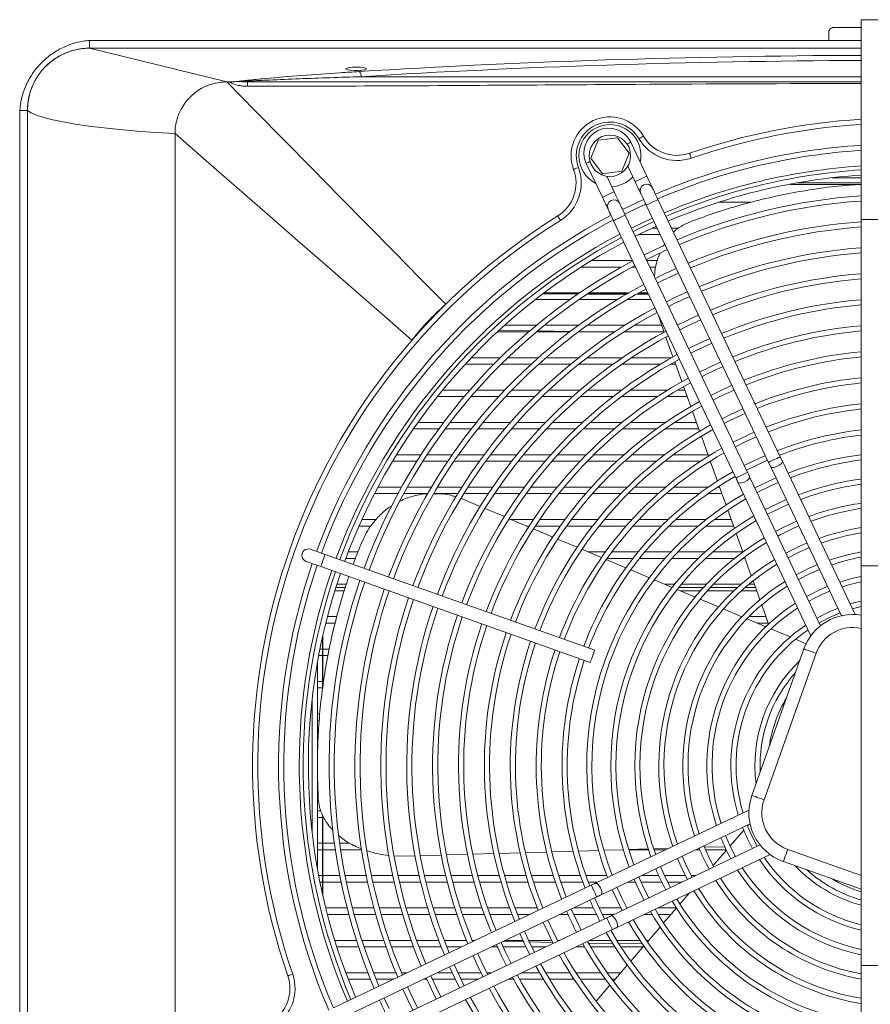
# Model space of a CAD drawing. Header units: millimetres. Extents: x 4946 to 18537, y -10559 to 785.
# Tile 8 of 79: x 7323 to 7351, y -885 to -853. Entities that reach past the tile are written whole.
import ezdxf

# ---------------------------------------------------------------- set-up
doc = ezdxf.new("R2010")
doc.units = ezdxf.units.MM

# ---------------------------------------------------------------- blocks, each defined once
blk = doc.blocks.new('W_Z_TYLU')
at = {"color": 7, "linetype": 'Continuous', "lineweight": 13}
for p, q in [((311.838, 505.351), (312.888, 505.351)), ((315.888, 505.651), (312.888, 505.651)), ((312.888, 505.651), (312.888, 497.935)), ((311.638, 504.851), (311.638, 505.151)), ((283.088, 504.851), (283.088, 504.551)), ((283.088, 504.551), (312.888, 504.551)), ((283.088, 504.551), (288.388, 503.251)), ((312.888, 504.851), (311.638, 504.851)), ((293.466, 503.691), (293.31, 503.691)), ((293.574, 503.451), (312.888, 503.451)), ((288.388, 503.251), (288.494, 503.251)), ((280.388, 502.151), (280.688, 502.151)), ((280.388, 451.551), (280.388, 502.151)), ((280.688, 451.551), (280.688, 502.151)), ((280.688, 502.151), (280.688, 451.551)), ((286.388, 452.451), (286.388, 501.251)), ((302.731, 500.994), (302.444, 500.301)), ((303.475, 501.092), (302.731, 500.994)), ((303.932, 500.496), (303.475, 501.092)), ((304.615, 499.61), (303.992, 500.92)), ((303.644, 499.803), (303.932, 500.496)), ((302.276, 500.103), (302.899, 498.794)), ((302.444, 500.301), (302.9, 499.705)), ((303.878, 499.995), (304.163, 499.395)), ((302.9, 499.705), (303.644, 499.803)), ((303.351, 499.009), (303.066, 499.608)), ((312.888, 499.291), (310.16, 499.291)), ((310.402, 499.351), (312.888, 499.351)), ((311.771, 499.551), (312.888, 499.551)), ((304.487, 498.714), (303.674, 498.328)), ((304.593, 498.492), (309.318, 488.559)), ((309.769, 488.773), (305.044, 498.707)), ((308.649, 498.601), (307.382, 498.601)), ((308.505, 488.172), (303.78, 498.106)), ((303.329, 497.891), (308.053, 487.957)), ((312.888, 497.935), (312.888, 484.568)), ((312.888, 497.935), (315.888, 497.935)), ((305.135, 497.351), (304.294, 497.351)), ((304.818, 497.601), (305.017, 497.601)), ((305.57, 497.601), (305.844, 497.601)), ((305.302, 497.002), (305.239, 496.895)), ((302.476, 496.351), (304.061, 496.351)), ((304.614, 496.351), (305.017, 496.351)), ((303.633, 496.101), (302.076, 496.101)), ((304.18, 496.101), (304.05, 496.101)), ((304.965, 496.101), (304.733, 496.101)), ((301.98, 495.06), (300.622, 495.068)), ((300.637, 495.101), (302.012, 495.101)), ((301.74, 495.101), (302.039, 495.1)), ((302.457, 495.058), (302.323, 495.059)), ((302.372, 495.101), (303.897, 495.101)), ((302.378, 495.098), (302.46, 495.097)), ((302.46, 495.097), (302.423, 495.101)), ((303.837, 495.051), (302.602, 495.057)), ((302.653, 495.101), (302.605, 495.097)), ((302.605, 495.097), (303.902, 495.091)), ((304.681, 495.048), (304.245, 495.05)), ((304.304, 495.101), (304.655, 495.101)), ((304.317, 495.089), (304.662, 495.088)), ((301.651, 494.851), (300.312, 494.851)), ((303.474, 494.851), (302.001, 494.851)), ((304.774, 494.851), (303.865, 494.851)), ((305.066, 494.239), (305.148, 493.959)), ((305.148, 493.959), (305.282, 493.585)), ((300.047, 493.601), (298.845, 493.601)), ((298.926, 493.659), (300.091, 493.638)), ((299.119, 493.851), (300.344, 493.851)), ((301.638, 493.601), (300.357, 493.601)), ((300.421, 493.633), (301.67, 493.611)), ((300.66, 493.851), (301.973, 493.851)), ((303.367, 493.601), (301.971, 493.601)), ((301.994, 493.605), (302.195, 493.601)), ((302.316, 493.851), (303.757, 493.851)), ((305.276, 493.601), (303.735, 493.601)), ((304.139, 493.851), (305.186, 493.851)), ((305.35, 493.394), (305.623, 492.631)), ((297.833, 492.601), (298.955, 492.601)), ((299.243, 492.601), (300.422, 492.601)), ((300.725, 492.601), (301.98, 492.601)), ((302.306, 492.601), (303.671, 492.601)), ((304.03, 492.601), (305.57, 492.601)), ((305.692, 492.44), (305.965, 491.676)), ((298.704, 492.351), (297.598, 492.351)), ((300.145, 492.351), (298.987, 492.351)), ((301.669, 492.351), (300.442, 492.351)), ((303.312, 492.351), (301.987, 492.351)), ((305.138, 492.351), (303.66, 492.351)), ((305.723, 492.351), (305.534, 492.351)), ((296.727, 491.351), (297.775, 491.351)), ((298.042, 491.351), (299.128, 491.351)), ((299.405, 491.351), (300.54, 491.351)), ((300.831, 491.351), (302.032, 491.351)), ((302.343, 491.351), (303.638, 491.351)), ((303.977, 491.351), (305.418, 491.351)), ((305.804, 491.351), (306.081, 491.351)), ((306.034, 491.485), (306.308, 490.72)), ((297.561, 491.101), (296.525, 491.101)), ((298.894, 491.101), (297.823, 491.101)), ((300.283, 491.101), (299.167, 491.101)), ((301.744, 491.101), (300.568, 491.101)), ((303.308, 491.101), (302.048, 491.101)), ((305.025, 491.101), (303.637, 491.101)), ((306.171, 491.101), (305.395, 491.101)), ((306.376, 490.528), (306.651, 489.761)), ((295.771, 490.101), (296.762, 490.101)), ((297.013, 490.101), (298.031, 490.101)), ((298.289, 490.101), (299.339, 490.101)), ((299.607, 490.101), (300.7, 490.101)), ((300.98, 490.101), (302.13, 490.101)), ((302.426, 490.101), (303.657, 490.101)), ((303.978, 490.101), (305.33, 490.101)), ((305.689, 490.101), (306.529, 490.101)), ((296.577, 489.851), (295.596, 489.851)), ((297.831, 489.851), (296.825, 489.851)), ((299.123, 489.851), (298.086, 489.851)), ((300.462, 489.851), (299.387, 489.851)), ((301.865, 489.851), (300.737, 489.851)), ((303.355, 489.851), (302.155, 489.851)), ((304.974, 489.851), (303.667, 489.851)), ((306.619, 489.851), (305.319, 489.851)), ((306.72, 489.569), (306.995, 488.8)), ((295.729, 488.601), (294.79, 488.601)), ((294.942, 488.851), (295.889, 488.851)), ((296.922, 488.601), (295.966, 488.601)), ((296.127, 488.851), (297.093, 488.851)), ((298.141, 488.601), (297.164, 488.601)), ((297.337, 488.851), (298.325, 488.851)), ((299.393, 488.601), (298.389, 488.601)), ((298.575, 488.851), (299.592, 488.851)), ((300.685, 488.601), (299.648, 488.601)), ((299.85, 488.851), (300.904, 488.851)), ((302.033, 488.601), (300.95, 488.601)), ((301.173, 488.851), (302.275, 488.851)), ((303.454, 488.601), (302.31, 488.601)), ((302.558, 488.851), (303.729, 488.851)), ((304.983, 488.601), (303.75, 488.601)), ((304.032, 488.851), (305.304, 488.851)), ((306.684, 488.601), (305.306, 488.601)), ((305.639, 488.851), (306.977, 488.851)), ((307.066, 488.601), (307.055, 488.601)), ((307.064, 488.607), (307.341, 487.836)), ((312.667, 482.68), (309.849, 488.605)), ((309.398, 488.39), (312.135, 482.636)), ((311.322, 482.249), (308.585, 488.004)), ((294.224, 487.601), (295.135, 487.601)), ((295.365, 487.601), (296.289, 487.601)), ((296.522, 487.601), (297.463, 487.601)), ((297.7, 487.601), (298.66, 487.601)), ((298.903, 487.601), (299.888, 487.601)), ((300.137, 487.601), (301.153, 487.601)), ((301.412, 487.601), (302.469, 487.601)), ((302.74, 487.601), (303.854, 487.601)), ((304.142, 487.601), (305.341, 487.601)), ((305.655, 487.601), (306.988, 487.601)), ((307.347, 487.601), (307.424, 487.601)), ((307.41, 487.642), (307.672, 486.91)), ((308.134, 487.789), (310.952, 481.864)), ((294.998, 487.351), (294.093, 487.351)), ((296.143, 487.351), (295.226, 487.351)), ((297.307, 487.351), (296.374, 487.351)), ((297.541, 487.123), (297.436, 487.158)), ((298.176, 486.856), (297.541, 487.123)), ((298.492, 487.351), (297.542, 487.351)), ((299.706, 487.351), (298.733, 487.351)), ((300.954, 487.351), (299.952, 487.351)), ((302.248, 487.351), (301.209, 487.351)), ((303.605, 487.351), (302.514, 487.351)), ((305.052, 487.351), (303.886, 487.351)), ((306.638, 487.351), (305.355, 487.351)), ((307.514, 487.351), (306.98, 487.351)), ((299.109, 486.463), (298.362, 486.777)), ((307.742, 486.715), (307.995, 486.007)), ((293.606, 486.351), (294.16, 486.351)), ((300.044, 486.07), (299.296, 486.384)), ((299.374, 486.351), (300.229, 486.351)), ((300.471, 486.351), (301.451, 486.351)), ((301.7, 486.351), (302.715, 486.351)), ((302.974, 486.351), (304.036, 486.351)), ((304.309, 486.351), (305.44, 486.351)), ((305.734, 486.351), (306.903, 486.351)), ((307.231, 486.351), (307.872, 486.351)), ((293.951, 486.101), (293.493, 486.101)), ((300.065, 486.101), (299.968, 486.101)), ((300.981, 485.675), (300.231, 485.991)), ((301.271, 486.101), (300.303, 486.101)), ((302.516, 486.101), (301.516, 486.101)), ((303.812, 486.101), (302.77, 486.101)), ((305.182, 486.101), (304.079, 486.101)), ((306.596, 486.101), (305.468, 486.101)), ((307.962, 486.101), (306.911, 486.101)), ((301.919, 485.28), (301.168, 485.596)), ((308.065, 485.812), (308.321, 485.099)), ((302.86, 484.884), (302.107, 485.201)), ((302.599, 481.306), (292.187, 485.006)), ((293.36, 484.851), (292.984, 484.851)), ((293.079, 485.101), (293.459, 485.101)), ((302.344, 485.101), (303.015, 485.101)), ((303.804, 484.487), (303.049, 484.805)), ((304.077, 484.851), (303.081, 484.851)), ((303.263, 485.101), (304.276, 485.101)), ((305.318, 484.851), (304.331, 484.851)), ((304.535, 485.101), (305.544, 485.101)), ((306.598, 484.851), (305.586, 484.851)), ((305.82, 485.101), (306.863, 485.101)), ((307.998, 484.851), (306.887, 484.851)), ((307.163, 485.101), (308.32, 485.101)), ((308.409, 484.851), (308.324, 484.851)), ((308.391, 484.902), (308.648, 484.183)), ((292.019, 484.535), (302.431, 480.835)), ((304.711, 484.105), (303.993, 484.407)), ((315.888, 484.568), (312.888, 484.568)), ((312.888, 484.568), (312.888, 469.135)), ((305.594, 483.733), (304.901, 484.025)), ((292.597, 483.73), (292.97, 483.73)), ((292.636, 483.851), (293.007, 483.851)), ((305.314, 483.851), (305.688, 483.851)), ((306.483, 483.359), (305.785, 483.653)), ((305.847, 483.73), (306.804, 483.73)), ((305.946, 483.851), (306.916, 483.851)), ((307.077, 483.73), (308.113, 483.73)), ((307.192, 483.851), (308.248, 483.851)), ((308.414, 483.73), (308.811, 483.73)), ((308.556, 483.851), (308.767, 483.851)), ((308.72, 483.985), (308.98, 483.257)), ((292.931, 483.601), (292.557, 483.601)), ((306.689, 483.601), (305.908, 483.601)), ((307.38, 482.982), (306.676, 483.278)), ((307.974, 483.601), (306.957, 483.601)), ((308.857, 483.601), (308.268, 483.601)), ((308.286, 482.6), (307.574, 482.9)), ((309.052, 483.056), (309.317, 482.317)), ((312.559, 482.909), (312.888, 482.999)), ((292.273, 482.601), (292.64, 482.601)), ((308.284, 482.601), (308.287, 482.601)), ((309.207, 482.213), (308.483, 482.517)), ((308.565, 482.601), (309.215, 482.601)), ((292.577, 482.351), (292.209, 482.351)), ((309.304, 482.351), (308.878, 482.351)), ((310.149, 481.816), (309.408, 482.128)), ((292.088, 479.814), (292.088, 481.836)), ((292.1, 479.895), (292.1, 481.89)), ((310.766, 481.556), (310.357, 481.729)), ((291.985, 481.351), (292.088, 481.351)), ((292.1, 481.351), (292.349, 481.351)), ((308.672, 475.699), (310.681, 481.352)), ((292.088, 481.101), (291.936, 481.101)), ((292.3, 481.101), (292.1, 481.101)), ((311.152, 481.185), (309.143, 475.531)), ((291.888, 480.838), (291.888, 472.865)), ((291.888, 480.101), (292.088, 480.101)), ((292.088, 479.851), (291.888, 479.851)), ((292.1, 480.101), (292.13, 480.101)), ((291.688, 479.469), (291.688, 474.234)), ((291.888, 478.851), (291.982, 478.851)), ((291.957, 478.601), (291.888, 478.601)), ((291.905, 476.101), (291.888, 476.101)), ((291.888, 475.101), (292.026, 475.101)), ((292.088, 471.867), (292.088, 474.927)), ((292.1, 471.813), (292.1, 474.904)), ((308.559, 475.131), (302.634, 472.313)), ((292.088, 474.851), (291.888, 474.851)), ((292.131, 474.851), (292.1, 474.851)), ((302.849, 471.862), (308.603, 474.598)), ((308.674, 474.134), (308.495, 474.547)), ((308.542, 474.569), (308.503, 474.525)), ((307.836, 473.735), (307.655, 474.147)), ((308.356, 474.355), (307.831, 473.746)), ((308.881, 473.734), (308.674, 474.134)), ((291.888, 473.851), (292.088, 473.851)), ((292.1, 473.851), (292.542, 473.851)), ((292.744, 473.851), (293.146, 473.851)), ((308.99, 473.786), (303.236, 471.049)), ((306.998, 473.337), (306.816, 473.748)), ((308.042, 473.335), (307.836, 473.735)), ((292.088, 473.601), (291.888, 473.601)), ((292.578, 473.601), (292.1, 473.601)), ((293.59, 473.601), (292.78, 473.601)), ((294.857, 473.362), (295.262, 473.35)), ((295.262, 473.35), (295.66, 473.362)), ((295.862, 473.368), (296.672, 473.392)), ((296.875, 473.398), (297.686, 473.422)), ((297.889, 473.428), (298.701, 473.452)), ((298.905, 473.458), (299.719, 473.483)), ((299.923, 473.489), (300.74, 473.513)), ((300.944, 473.519), (301.764, 473.543)), ((301.969, 473.55), (302.747, 473.573)), ((302.953, 473.579), (303.705, 473.601)), ((303.45, 470.597), (309.375, 473.415)), ((303.912, 473.607), (304.669, 473.63)), ((304.679, 473.601), (303.914, 473.601)), ((304.878, 473.636), (305.452, 473.653)), ((305.343, 473.601), (304.89, 473.601)), ((306.16, 472.938), (305.977, 473.349)), ((306.66, 473.601), (306.507, 473.601)), ((306.838, 473.694), (307.623, 473.718)), ((307.678, 473.601), (306.878, 473.601)), ((307.688, 473.581), (307.175, 472.987)), ((310.054, 473.616), (312.888, 472.609)), ((307.202, 472.936), (306.998, 473.337)), ((312.888, 472.078), (309.887, 473.145)), ((291.936, 472.601), (292.088, 472.601)), ((292.1, 472.601), (292.751, 472.601)), ((292.955, 472.601), (293.771, 472.601)), ((293.975, 472.601), (294.793, 472.601)), ((294.998, 472.601), (295.818, 472.601)), ((296.023, 472.601), (296.845, 472.601)), ((297.051, 472.601), (297.876, 472.601)), ((298.082, 472.601), (298.91, 472.601)), ((299.118, 472.601), (299.95, 472.601)), ((300.159, 472.601), (300.996, 472.601)), ((301.206, 472.601), (302.049, 472.601)), ((302.261, 472.601), (303.065, 472.601)), ((304.405, 472.601), (305.073, 472.601)), ((305.322, 472.54), (305.138, 472.95)), ((305.293, 472.601), (306.103, 472.601)), ((306.363, 472.536), (306.16, 472.938)), ((306.329, 472.601), (306.5, 472.601)), ((292.088, 472.351), (291.985, 472.351)), ((292.801, 472.351), (292.1, 472.351)), ((302.466, 472.233), (292.532, 467.508)), ((293.824, 472.351), (293.006, 472.351)), ((294.849, 472.351), (294.029, 472.351)), ((295.877, 472.351), (295.054, 472.351)), ((296.907, 472.351), (296.082, 472.351)), ((297.942, 472.351), (297.114, 472.351)), ((298.981, 472.351), (298.149, 472.351)), ((300.026, 472.351), (299.19, 472.351)), ((301.078, 472.351), (300.236, 472.351)), ((302.138, 472.351), (301.289, 472.351)), ((302.715, 472.351), (302.351, 472.351)), ((304.168, 472.351), (303.879, 472.351)), ((304.485, 472.141), (304.3, 472.551)), ((305.191, 472.351), (304.387, 472.351)), ((305.525, 472.138), (305.322, 472.54)), ((305.975, 472.351), (305.414, 472.351)), ((303.647, 471.743), (303.461, 472.153)), ((304.686, 471.739), (304.485, 472.141)), ((306.268, 471.937), (305.893, 471.503)), ((292.747, 467.057), (302.681, 471.781)), ((302.783, 471.332), (302.597, 471.742)), ((303.842, 471.351), (303.647, 471.743)), ((292.209, 471.351), (293.034, 471.351)), ((293.1, 471.101), (292.273, 471.101)), ((293.241, 471.351), (294.069, 471.351)), ((294.138, 471.101), (293.308, 471.101)), ((294.276, 471.351), (295.107, 471.351)), ((295.18, 471.101), (294.346, 471.101)), ((295.315, 471.351), (296.149, 471.351)), ((296.226, 471.101), (295.388, 471.101)), ((296.358, 471.351), (297.196, 471.351)), ((297.278, 471.101), (296.436, 471.101)), ((297.406, 471.351), (298.249, 471.351)), ((298.336, 471.101), (297.489, 471.101)), ((298.46, 471.351), (299.309, 471.351)), ((299.403, 471.101), (298.549, 471.101)), ((299.522, 471.351), (300.378, 471.351)), ((300.087, 471.101), (299.617, 471.101)), ((300.593, 471.351), (300.613, 471.351)), ((301.568, 471.101), (301.251, 471.101)), ((301.88, 470.902), (301.693, 471.312)), ((301.777, 471.351), (302.553, 471.351)), ((302.672, 471.101), (301.787, 471.101)), ((302.774, 471.351), (303.617, 471.351)), ((302.984, 470.929), (302.783, 471.332)), ((303.347, 471.101), (302.896, 471.101)), ((303.842, 471.351), (303.872, 471.351)), ((304.816, 471.101), (304.511, 471.101)), ((305.036, 471.351), (305.752, 471.351)), ((305.546, 471.101), (305.05, 471.101)), ((305.756, 471.345), (305.261, 470.772)), ((303.067, 470.969), (293.134, 466.244)), ((300.977, 470.473), (300.79, 470.882)), ((302.08, 470.499), (301.88, 470.902)), ((293.348, 465.792), (303.282, 470.517)), ((300.074, 470.043), (299.887, 470.452)), ((301.177, 470.069), (300.977, 470.473)), ((305.125, 470.615), (304.633, 470.046)), ((292.557, 470.101), (293.396, 470.101)), ((293.606, 470.101), (294.449, 470.101)), ((294.66, 470.101), (295.508, 470.101)), ((295.72, 470.101), (296.573, 470.101)), ((296.787, 470.101), (297.647, 470.101)), ((296.892, 470.101), (297.655, 470.084)), ((297.863, 470.101), (297.985, 470.101)), ((297.89, 470.079), (297.936, 470.078)), ((299.171, 469.614), (298.983, 470.023)), ((299.054, 470.057), (299.872, 470.042)), ((299.149, 470.101), (299.826, 470.101)), ((300.047, 470.101), (300.936, 470.101)), ((300.054, 470.039), (300.986, 470.023)), ((300.273, 469.64), (300.074, 470.043)), ((301.16, 470.101), (301.244, 470.101)), ((302.367, 469.998), (303.312, 469.982)), ((302.408, 470.101), (303.219, 470.101)), ((303.453, 470.101), (304.353, 470.101)), ((303.532, 469.979), (304.461, 469.968)), ((304.595, 470.101), (304.682, 470.101)), ((293.478, 469.851), (292.636, 469.851)), ((294.535, 469.851), (293.689, 469.851)), ((295.599, 469.851), (294.748, 469.851)), ((296.67, 469.851), (295.813, 469.851)), ((297.459, 469.851), (296.885, 469.851)), ((298.268, 469.184), (298.08, 469.593)), ((298.841, 469.851), (298.623, 469.851)), ((299.944, 469.851), (299.06, 469.851)), ((299.37, 469.21), (299.171, 469.614)), ((300.718, 469.851), (300.167, 469.851)), ((302.205, 469.851), (301.883, 469.851)), ((303.374, 469.851), (302.437, 469.851)), ((304.466, 469.851), (303.611, 469.851)), ((304.498, 469.89), (303.99, 469.301)), ((297.365, 468.755), (297.176, 469.163)), ((298.466, 468.78), (298.268, 469.184)), ((292.984, 468.851), (293.84, 468.851)), ((294.055, 468.851), (294.917, 468.851)), ((295.133, 468.851), (295.357, 468.851)), ((296.521, 468.851), (297.099, 468.851)), ((297.319, 468.851), (298.207, 468.851)), ((298.43, 468.851), (298.616, 468.851)), ((299.78, 468.851), (300.473, 468.851)), ((300.704, 468.851), (301.64, 468.851)), ((301.876, 468.851), (302.837, 468.851)), ((303.081, 468.851), (303.602, 468.851)), ((303.856, 469.145), (303.32, 468.525)), ((312.888, 469.135), (312.888, 455.768)), ((312.888, 469.135), (315.888, 469.135)), ((293.939, 468.601), (293.079, 468.601)), ((294.831, 468.601), (294.155, 468.601)), ((296.113, 468.601), (295.995, 468.601)), ((296.462, 468.325), (296.273, 468.734)), ((297.216, 468.601), (296.333, 468.601)), ((297.563, 468.351), (297.365, 468.755)), ((298.09, 468.601), (297.439, 468.601)), ((299.466, 468.601), (299.255, 468.601)), ((300.62, 468.601), (299.695, 468.601)), ((301.8, 468.601), (300.854, 468.601)), ((303.015, 468.601), (302.04, 468.601)), ((303.386, 468.601), (303.263, 468.601)), ((295.559, 467.896), (295.37, 468.304)), ((296.66, 467.921), (296.462, 468.325)), ((303.186, 468.37), (302.652, 467.752)), ((294.656, 467.466), (294.467, 467.874)), ((295.756, 467.491), (295.559, 467.896))]:
    blk.add_line(p, q, dxfattribs=at)
at = {"color": 7, "linetype": 'Continuous', "lineweight": 13, "flags": 128}
for points in [[(296.846, 494.664), (295.861, 495.664), (294.849, 496.69), (293.814, 497.741), (292.759, 498.813), (291.685, 499.903), (290.597, 501.009), (289.497, 502.126), (288.388, 503.251)], [(286.388, 501.251), (285.639, 501.298), (284.928, 501.351), (284.257, 501.41), (283.632, 501.476), (283.056, 501.546), (282.533, 501.622), (282.068, 501.702), (281.663, 501.786), (281.32, 501.874), (281.042, 501.965), (280.831, 502.057), (280.688, 502.151)], [(286.388, 501.251), (287.587, 500.206), (288.778, 499.169), (289.956, 498.142), (291.117, 497.13), (292.26, 496.134), (293.38, 495.158), (294.475, 494.204), (295.54, 493.276)], [(304.31, 501.055), (304.344, 501.075), (304.376, 501.094), (304.406, 501.111), (304.432, 501.126), (304.453, 501.139), (304.469, 501.148), (304.479, 501.154), (304.482, 501.156)], [(303.848, 500.851), (303.853, 500.853), (303.926, 500.888), (303.975, 500.911), (303.992, 500.92)], [(306.33, 500.306), (306.317, 500.343), (306.305, 500.378), (306.293, 500.411), (306.284, 500.44), (306.275, 500.463), (306.269, 500.481), (306.266, 500.491), (306.265, 500.495)], [(302.421, 500.172), (302.416, 500.17), (302.342, 500.135), (302.293, 500.112), (302.276, 500.103)], [(301.97, 499.942), (301.934, 499.929), (301.899, 499.916), (301.866, 499.903), (301.838, 499.893), (301.815, 499.884), (301.797, 499.878), (301.787, 499.874), (301.783, 499.872)], [(304.163, 499.395), (304.18, 499.404), (304.229, 499.427), (304.303, 499.462), (304.389, 499.503), (304.475, 499.544), (304.549, 499.579), (304.598, 499.602), (304.615, 499.61)], [(304.83, 499.159), (304.825, 499.167), (304.813, 499.193), (304.793, 499.235), (304.767, 499.291), (304.734, 499.359), (304.697, 499.437), (304.657, 499.522), (304.615, 499.61)], [(304.163, 499.395), (304.205, 499.307), (304.245, 499.223), (304.283, 499.144), (304.315, 499.076), (304.342, 499.02), (304.362, 498.978), (304.374, 498.952), (304.378, 498.944)], [(303.351, 499.009), (303.333, 499.001), (303.284, 498.977), (303.211, 498.942), (303.125, 498.901), (303.038, 498.86), (302.965, 498.825), (302.916, 498.802), (302.899, 498.794)], [(303.565, 498.557), (303.561, 498.566), (303.549, 498.592), (303.529, 498.633), (303.502, 498.689), (303.47, 498.758), (303.433, 498.836), (303.392, 498.921), (303.351, 499.009)], [(304.378, 498.944), (304.382, 498.935), (304.394, 498.909), (304.414, 498.868), (304.441, 498.812), (304.473, 498.743), (304.511, 498.665), (304.551, 498.58), (304.593, 498.492)], [(305.044, 498.707), (305.002, 498.795), (304.962, 498.88), (304.925, 498.958), (304.892, 499.026), (304.866, 499.082), (304.846, 499.124), (304.834, 499.15), (304.83, 499.159)], [(302.899, 498.794), (302.941, 498.706), (302.981, 498.621), (303.018, 498.543), (303.051, 498.475), (303.078, 498.419), (303.097, 498.377), (303.11, 498.351), (303.114, 498.342)], [(303.78, 498.106), (303.738, 498.194), (303.698, 498.278), (303.661, 498.357), (303.628, 498.425), (303.601, 498.481), (303.582, 498.523), (303.569, 498.549), (303.565, 498.557)], [(303.76, 498.147), (304.373, 498.442), (304.573, 498.534)], [(304.593, 498.492), (304.61, 498.5), (304.659, 498.524), (304.732, 498.559), (304.819, 498.6), (304.905, 498.641), (304.978, 498.676), (305.027, 498.699), (305.044, 498.707)], [(301.277, 497.903), (301.257, 497.936), (301.237, 497.968), (301.219, 497.997), (301.203, 498.023), (301.189, 498.044), (301.18, 498.06), (301.174, 498.069), (301.172, 498.073)], [(303.114, 498.342), (303.118, 498.334), (303.13, 498.308), (303.15, 498.266), (303.177, 498.21), (303.209, 498.142), (303.246, 498.064), (303.287, 497.979), (303.329, 497.891)], [(303.78, 498.106), (303.763, 498.098), (303.714, 498.074), (303.641, 498.039), (303.554, 497.998), (303.468, 497.957), (303.395, 497.922), (303.346, 497.899), (303.329, 497.891)], [(304.018, 497.605), (304.526, 497.851), (304.831, 497.992)], [(304.895, 497.857), (304.691, 497.763), (304.082, 497.47)], [(304.168, 497.289), (304.573, 497.487), (304.981, 497.676)], [(305.325, 496.953), (305.116, 496.858), (304.512, 496.567)], [(304.598, 496.386), (305.002, 496.584), (305.411, 496.773)], [(305.028, 495.483), (305.239, 495.588), (305.84, 495.869)], [(305.457, 494.58), (305.673, 494.687), (306.27, 494.966)], [(305.887, 493.676), (306.107, 493.786), (306.7, 494.063)], [(306.317, 492.773), (306.541, 492.885), (307.129, 493.159)], [(306.746, 491.87), (306.976, 491.984), (307.559, 492.256)], [(307.176, 490.966), (307.411, 491.084), (307.986, 491.351)], [(307.606, 490.063), (307.846, 490.183), (308.418, 490.449)], [(308.762, 489.726), (308.513, 489.615), (307.949, 489.34)], [(308.035, 489.159), (308.439, 489.359), (308.848, 489.546)], [(309.192, 488.823), (308.936, 488.708), (308.379, 488.436)], [(308.465, 488.256), (308.868, 488.456), (309.278, 488.642)], [(309.318, 488.559), (309.335, 488.567), (309.384, 488.59), (309.457, 488.625), (309.543, 488.666), (309.63, 488.707), (309.703, 488.742), (309.752, 488.765), (309.769, 488.773), (309.769, 488.773)], [(309.318, 488.559), (309.328, 488.537), (309.338, 488.516), (309.348, 488.494), (309.358, 488.473), (309.368, 488.452), (309.378, 488.431), (309.388, 488.41), (309.398, 488.39)], [(309.398, 488.39), (309.43, 488.366), (309.492, 488.362), (309.574, 488.379), (309.664, 488.413), (309.747, 488.461), (309.812, 488.514), (309.847, 488.565), (309.849, 488.605)], [(309.849, 488.605), (309.84, 488.625), (309.83, 488.646), (309.82, 488.667), (309.81, 488.688), (309.8, 488.709), (309.79, 488.73), (309.779, 488.752), (309.769, 488.773)], [(308.505, 488.172), (308.488, 488.164), (308.439, 488.141), (308.366, 488.106), (308.279, 488.065), (308.193, 488.024), (308.119, 487.989), (308.071, 487.966), (308.053, 487.957), (308.053, 487.957)], [(308.053, 487.957), (308.064, 487.936), (308.074, 487.914), (308.084, 487.893), (308.094, 487.872), (308.104, 487.85), (308.114, 487.83), (308.124, 487.809), (308.134, 487.789)], [(308.585, 488.004), (308.583, 487.963), (308.547, 487.913), (308.483, 487.859), (308.399, 487.812), (308.31, 487.777), (308.228, 487.761), (308.166, 487.765), (308.134, 487.789)], [(308.585, 488.004), (308.575, 488.024), (308.566, 488.044), (308.556, 488.065), (308.546, 488.086), (308.536, 488.108), (308.525, 488.129), (308.515, 488.151), (308.505, 488.172)], [(309.603, 487.959), (309.193, 487.773), (308.79, 487.572)], [(308.876, 487.391), (309.426, 487.661), (309.689, 487.778)], [(310.002, 487.12), (309.591, 486.935), (309.189, 486.734)], [(309.275, 486.553), (309.818, 486.82), (310.088, 486.94)], [(310.401, 486.282), (309.855, 486.032), (309.588, 485.895)], [(291.621, 485.207), (291.525, 485.221), (291.43, 485.197)], [(292.187, 485.006), (292.076, 485.045), (291.97, 485.083), (291.873, 485.117), (291.787, 485.148), (291.717, 485.173), (291.664, 485.191), (291.632, 485.203), (291.621, 485.207)], [(292.162, 484.937), (292.135, 484.86), (292.103, 484.77), (292.071, 484.68), (292.044, 484.604), (292.026, 484.553), (292.019, 484.535)], [(292.187, 485.006), (292.18, 484.988), (292.162, 484.937)], [(291.454, 484.736), (291.465, 484.732), (291.497, 484.72), (291.549, 484.702), (291.619, 484.677), (291.705, 484.646), (291.803, 484.612), (291.909, 484.574), (292.019, 484.535)], [(310.472, 484.037), (310.873, 484.241), (311.285, 484.423)], [(312.888, 484.154), (312.514, 484.068), (312.069, 483.937)], [(312.156, 483.755), (312.456, 483.845), (312.888, 483.95)], [(312.888, 483.205), (312.599, 483.129), (312.472, 483.092)], [(311.259, 482.351), (311.67, 482.566), (312.083, 482.745)], [(310.681, 481.352), (310.69, 481.349), (310.717, 481.34), (310.76, 481.324), (310.819, 481.303), (310.89, 481.278), (310.972, 481.249), (311.06, 481.218), (311.152, 481.185)], [(302.574, 481.237), (302.547, 481.161), (302.515, 481.07), (302.483, 480.98), (302.456, 480.904), (302.438, 480.853), (302.431, 480.835)], [(302.599, 481.306), (302.592, 481.288), (302.574, 481.237)], [(308.672, 475.699), (308.681, 475.696), (308.708, 475.686), (308.751, 475.671), (308.81, 475.65), (308.881, 475.624), (308.963, 475.595), (309.051, 475.564), (309.143, 475.531)], [(310.054, 473.616), (310.022, 473.524), (309.99, 473.435), (309.961, 473.354), (309.936, 473.283), (309.915, 473.224), (309.9, 473.18), (309.89, 473.154), (309.887, 473.145)], [(305.796, 473.263), (305.98, 472.852), (306.183, 472.45)], [(302.634, 472.313), (302.614, 472.303), (302.594, 472.294), (302.573, 472.284), (302.552, 472.274), (302.53, 472.264), (302.509, 472.253), (302.487, 472.243), (302.466, 472.233)], [(302.681, 471.781), (302.672, 471.799), (302.649, 471.847), (302.614, 471.921), (302.573, 472.007), (302.532, 472.094), (302.497, 472.167), (302.474, 472.216), (302.466, 472.233), (302.466, 472.233)], [(302.849, 471.862), (302.873, 471.894), (302.877, 471.956), (302.861, 472.038), (302.826, 472.127), (302.778, 472.211), (302.725, 472.275), (302.675, 472.311), (302.634, 472.313)], [(304.119, 472.465), (304.304, 472.055), (304.505, 471.653)], [(302.681, 471.781), (302.702, 471.792), (302.724, 471.802), (302.745, 471.812), (302.766, 471.822), (302.787, 471.832), (302.808, 471.842), (302.829, 471.852), (302.849, 471.862)], [(303.28, 472.067), (303.466, 471.657), (303.667, 471.254)], [(300.609, 470.796), (300.797, 470.387), (300.996, 469.983)], [(303.236, 471.049), (303.215, 471.039), (303.195, 471.029), (303.174, 471.019), (303.153, 471.009), (303.132, 470.999), (303.11, 470.989), (303.089, 470.979), (303.067, 470.969)], [(303.067, 470.969), (303.075, 470.951), (303.099, 470.902), (303.133, 470.829), (303.175, 470.743), (303.216, 470.656), (303.25, 470.583), (303.274, 470.534), (303.282, 470.517), (303.282, 470.517)], [(303.236, 471.049), (303.276, 471.047), (303.327, 471.011), (303.38, 470.946), (303.427, 470.863), (303.462, 470.774), (303.479, 470.692), (303.475, 470.63), (303.45, 470.597), (303.45, 470.597)], [(299.706, 470.366), (299.893, 469.957), (300.092, 469.554)], [(303.282, 470.517), (303.303, 470.527), (303.325, 470.538), (303.346, 470.548), (303.368, 470.558), (303.389, 470.568), (303.41, 470.578), (303.43, 470.588), (303.45, 470.597)], [(298.802, 469.937), (298.99, 469.528), (299.189, 469.124)], [(297.899, 469.507), (298.087, 469.098), (298.286, 468.694)], [(290.933, 468.793), (290.897, 468.781), (290.861, 468.768), (290.828, 468.757), (290.8, 468.747), (290.776, 468.739), (290.759, 468.733), (290.748, 468.73), (290.744, 468.728)], [(296.996, 469.077), (297.184, 468.669), (297.382, 468.265)], [(296.093, 468.648), (296.281, 468.239), (296.479, 467.835)], [(295.189, 468.218), (295.378, 467.81), (295.576, 467.405)]]:
    blk.add_lwpolyline(points, dxfattribs=at)
at = {"color": 7, "linetype": 'Continuous', "lineweight": 13}
blk.add_circle((303.188, 500.399), 0.8, dxfattribs=at)
for centre, radius, start, end in [((283.088, 502.151), 2.4, 90, 180), ((293.324, 503.472), 0.252, 355.3164, 44.6418), ((313.637, 503.119), 24.445, 179.6898, 180.0903), ((303.188, 500.399), 1.5, 30.3307, 200.5448), ((303.188, 500.399), 1.3, 30.3307, 200.5448), ((303.188, 500.399), 1.2, 347.7793, 180), ((314.388, 476.851), 25, 93.4398, 108.9613), ((314.388, 476.851), 24.8, 93.4676, 108.9613), ((303.134, 500.511), 0.95, 25.4377, 205.4377), ((305.777, 501.914), 1.5, 210.3307, 288.9613), ((305.777, 501.914), 1.7, 210.3307, 288.9613), ((314.388, 476.851), 24, 93.5833, 113.1692), ((303.188, 500.399), 1.2, 180, 243.0962), ((314.388, 476.851), 23.8, 93.6135, 113.1501), ((314.388, 476.851), 23.2, 93.7071, 113.0909), ((300.379, 499.346), 1.5, 301.9142, 20.5448), ((300.379, 499.346), 1.7, 301.9142, 20.5448), ((303.188, 500.399), 1.2, 273.4134, 317.4621), ((314.388, 476.851), 23.05, 93.7312, 113.0757), ((314.388, 476.851), 22.85, 93.7639, 113.055), ((304.604, 499.051), 0.25, 25.4377, 205.4377), ((314.388, 476.851), 22.05, 93.9006, 112.9685), ((303.34, 498.45), 0.25, 25.4377, 205.4377), ((314.388, 476.851), 21.85, 93.9364, 112.9459), ((314.388, 476.851), 25, 121.9142, 198.9613), ((314.388, 476.851), 24, 117.7063, 159.8409), ((314.388, 476.851), 24.8, 121.9142, 198.9613), ((314.388, 476.851), 23.8, 117.7254, 159.8359), ((314.388, 476.851), 21.05, 94.0862, 112.8511), ((314.388, 476.851), 23.2, 117.7846, 159.8203), ((314.388, 476.851), 20.85, 94.1255, 112.8263), ((314.388, 476.851), 23.05, 117.7998, 159.8163), ((314.388, 476.851), 22.85, 117.8205, 159.8109), ((314.388, 476.851), 20.05, 94.2904, 112.722), ((314.388, 476.851), 19.85, 94.3337, 112.6946), ((314.388, 476.851), 22.05, 117.907, 159.7881), ((314.388, 476.851), 21.85, 117.9296, 159.7822), ((314.388, 476.851), 21.05, 114.2128, 116.6627), ((314.388, 476.851), 19.05, 94.5161, 112.5793), ((314.388, 476.851), 21.05, 118.0244, 159.7573), ((314.388, 476.851), 18.85, 94.5641, 112.549), ((314.388, 476.851), 20.85, 118.0492, 159.7507), ((302.729, 495.052), 0.272, 170.3623, 178.7397), ((302.538, 496.162), 1.068, 265.8235, 273.6163), ((302.877, 495.051), 0.276, 170.4808, 178.7511), ((314.388, 476.851), 20.05, 114.1517, 116.7238), ((314.388, 476.851), 18.05, 94.7668, 112.4208), ((314.388, 476.851), 17.85, 94.8204, 112.387), ((314.388, 476.851), 20.05, 118.1535, 159.7233), ((314.388, 476.851), 19.85, 118.1809, 159.7161), ((314.388, 476.851), 19.05, 114.0842, 116.8272), ((314.388, 476.851), 19.05, 118.2962, 159.6858), ((314.388, 476.851), 17.05, 95.0471, 112.2437), ((314.388, 476.851), 16.85, 95.1072, 112.2058), ((314.388, 476.851), 18.85, 118.3265, 159.6779), ((314.388, 476.851), 18.05, 114.0092, 116.8663), ((314.388, 476.851), 16.05, 95.3624, 112.0445), ((314.388, 476.851), 18.05, 118.4546, 159.6442), ((314.388, 476.851), 17.85, 118.4885, 159.6353), ((314.388, 476.851), 17.05, 113.9254, 116.9501), ((314.388, 476.851), 15.85, 95.4303, 112.0016), ((314.388, 476.851), 17.05, 118.6318, 159.5976), ((314.388, 476.851), 16.85, 118.6697, 159.5877), ((314.388, 476.851), 15.05, 95.7199, 111.8188), ((314.388, 476.851), 14.85, 95.7972, 111.7699), ((314.388, 476.851), 16.05, 113.8312, 117.0443), ((314.388, 476.851), 16.05, 118.831, 159.5453), ((314.388, 476.851), 15.85, 118.8739, 159.534), ((314.388, 476.851), 15.05, 113.7244, 117.1511), ((314.388, 476.851), 14.05, 96.1285, 111.5608), ((314.388, 476.851), 13.85, 96.2174, 111.5047), ((314.388, 476.851), 15.05, 119.0567, 159.486), ((314.388, 476.851), 14.85, 119.1056, 159.4732), ((314.388, 476.851), 13.05, 96.6001, 111.2632), ((314.388, 476.851), 12.85, 96.7033, 111.1981), ((314.388, 476.851), 14.05, 119.3147, 159.4182), ((314.388, 476.851), 13.85, 119.3708, 159.4035), ((314.388, 476.851), 12.094, 97.1246, 110.9325), ((314.388, 476.851), 11.894, 97.245, 110.8566), ((314.388, 476.851), 13.05, 119.6123, 159.3401), ((314.388, 476.851), 12.85, 119.6774, 159.323), ((314.388, 476.851), 11.166, 97.72, 110.5573), ((314.388, 476.851), 10.966, 97.8617, 110.4681), ((314.388, 476.851), 12.094, 119.943, 200.9325), ((314.388, 476.851), 11.894, 120.0189, 200.9357), ((314.388, 476.851), 10.239, 98.4244, 110.1139), ((314.388, 476.851), 10.039, 98.5935, 110.0075), ((314.388, 476.851), 11.166, 120.3182, 200.5573), ((314.388, 476.851), 10.966, 120.4074, 200.4681), ((314.388, 476.851), 10.039, 112.8624, 118.007), ((314.388, 476.851), 9.311, 99.2708, 109.5816), ((314.388, 476.851), 10.239, 120.7616, 200.1139), ((314.388, 476.851), 9.111, 99.4762, 109.4526), ((291.538, 484.971), 0.25, 115.4377, 250.4377), ((314.388, 476.851), 10.039, 120.868, 200.0075), ((314.388, 476.851), 9.311, 112.6675, 118.208), ((314.388, 476.851), 9.111, 112.6067, 118.2688), ((314.388, 476.851), 9.311, 121.2939, 199.5816), ((314.388, 476.851), 8.383, 100.3074, 108.9309), ((314.388, 476.851), 8.183, 100.5622, 108.7711), ((314.388, 476.851), 24, 161.0346, 203.1692), ((314.388, 476.851), 23.8, 161.0396, 203.1501), ((314.388, 476.851), 23.2, 161.0552, 180), ((314.388, 476.851), 9.111, 121.4229, 199.4526), ((314.388, 476.851), 8.383, 112.3607, 118.5148), ((314.388, 476.851), 23.05, 161.0592, 203.0757), ((314.388, 476.851), 22.85, 161.0646, 203.055), ((314.388, 476.851), 22.05, 161.0874, 202.9685), ((314.388, 476.851), 21.85, 161.0933, 202.9459), ((314.388, 476.851), 21.05, 161.1182, 202.8511), ((314.388, 476.851), 8.383, 121.9446, 198.9309), ((314.388, 476.851), 8.183, 122.1044, 198.7711), ((314.388, 476.851), 7.455, 111.9774, 118.8981), ((314.388, 476.851), 20.85, 161.1248, 202.8263), ((314.388, 476.851), 20.05, 161.1522, 202.722), ((314.388, 476.851), 19.85, 161.1594, 202.6946), ((314.388, 476.851), 7.255, 111.8818, 118.9936), ((314.388, 476.851), 19.05, 161.1897, 202.5793), ((314.388, 476.851), 18.85, 161.1976, 202.549), ((314.388, 476.851), 7.455, 122.7585, 198.117), ((314.388, 476.851), 7.255, 122.9614, 197.9141), ((314.388, 476.851), 6.528, 111.4848, 119.3907), ((314.388, 476.851), 18.05, 161.2313, 202.4208), ((314.388, 476.851), 17.85, 161.2402, 202.387), ((312.565, 480.683), 2, 80.7251, 160.4377), ((314.388, 476.851), 17.05, 161.2779, 202.2437), ((314.388, 476.851), 16.85, 161.2878, 202.2058), ((314.388, 476.851), 6.528, 123.8059, 197.0696), ((314.388, 476.851), 6.328, 124.0724, 196.8031), ((312.565, 480.683), 1.5, 77.5906, 160.4377), ((314.388, 476.851), 16.05, 161.3302, 202.0445), ((314.388, 476.851), 15.85, 161.3415, 202.0016), ((314.388, 476.851), 15.05, 161.3895, 201.8188), ((314.388, 476.851), 14.85, 161.4023, 201.7379), ((314.388, 476.851), 14.05, 161.4573, 201.5608), ((314.388, 476.851), 13.85, 161.472, 201.5047), ((314.388, 476.851), 13.05, 161.5354, 201.2632), ((314.388, 476.851), 12.85, 161.5525, 201.1981), ((314.388, 476.851), 5.6, 133.6722, 187.2032), ((314.388, 476.851), 5.4, 138.2461, 182.6294), ((314.388, 476.851), 5.1, 149.0729, 171.8026), ((314.388, 476.851), 23.2, 180, 203.0909), ((310.556, 475.029), 2, 160.4377, 250.4377), ((310.556, 475.029), 1.5, 160.4377, 250.4377), ((314.388, 476.851), 6.528, 201.4848, 209.3907), ((314.388, 476.851), 7.455, 201.9774, 208.8981), ((314.388, 476.851), 8.383, 202.3607, 208.5148), ((314.388, 476.851), 6.528, 213.8059, 256.7153), ((314.388, 476.851), 6.328, 214.0724, 256.2874), ((314.388, 476.851), 5.6, 223.6722, 254.4632), ((314.388, 476.851), 10.239, 202.9187, 207.9568), ((314.388, 476.851), 7.455, 212.7585, 258.3931), ((314.388, 476.851), 7.255, 212.9614, 258.0686), ((314.388, 476.851), 5.4, 228.2461, 253.8724), ((314.388, 476.851), 8.383, 211.9446, 259.7735), ((314.388, 476.851), 8.183, 212.1044, 259.4378), ((314.388, 476.851), 5.1, 239.0729, 252.8954), ((314.388, 476.851), 9.311, 211.2939, 260.7292), ((314.388, 476.851), 9.111, 211.4229, 260.5238), ((314.388, 476.851), 13.05, 203.4617, 207.4138), ((314.388, 476.851), 10.239, 210.7616, 261.5756), ((314.388, 476.851), 10.039, 210.868, 261.4065), ((314.388, 476.851), 14.05, 203.6024, 207.2731), ((314.388, 476.851), 11.166, 210.3182, 262.28), ((314.388, 476.851), 10.966, 210.4074, 262.1383), ((314.388, 476.851), 12.094, 209.943, 262.8487), ((314.388, 476.851), 11.894, 210.0189, 262.755), ((314.388, 476.851), 13.05, 209.6123, 249.3401), ((314.388, 476.851), 12.85, 209.6774, 249.323), ((314.388, 476.851), 14.05, 209.3147, 249.4182), ((314.388, 476.851), 13.85, 209.3708, 249.4035), ((314.388, 476.851), 14.85, 209.1056, 249.4732), ((314.388, 476.851), 15.85, 208.8739, 249.534), ((314.388, 476.851), 15.05, 209.0567, 249.486), ((289.326, 468.241), 1.7, 300.3307, 18.9613), ((314.388, 476.851), 16.05, 208.831, 249.5453), ((289.326, 468.241), 1.5, 300.3307, 18.9613), ((314.388, 476.851), 17.05, 208.6318, 249.5976), ((314.388, 476.851), 16.85, 208.6697, 249.5877), ((314.388, 476.851), 18.05, 208.4546, 249.6442), ((314.388, 476.851), 17.85, 208.4885, 249.6353), ((314.388, 476.851), 22.05, 204.2684, 206.6071), ((314.388, 476.851), 19.05, 208.2962, 249.6858), ((314.388, 476.851), 18.85, 208.3265, 249.6779)]:
    blk.add_arc(centre, radius, start, end, dxfattribs=at)
for centre, major_axis, ratio, start_param, end_param in [((314.388, 494.821), (58.2, 0), 0.1625, 1.596572, 1.937832), ((293.388, 503.755), (0.4, 0), 0.1625, 4.908821, 10.799142), ((314.388, 494.624), (58, 0), 0.16306, 1.596661, 1.937832)]:
    blk.add_ellipse(centre, major_axis=major_axis, ratio=ratio, start_param=start_param, end_param=end_param, dxfattribs=at)
for points, knots in [([(311.838, 505.351), (311.822, 505.351), (311.806, 505.35), (311.776, 505.342), (311.761, 505.337), (311.735, 505.324), (311.724, 505.316), (311.703, 505.299), (311.693, 505.29), (311.669, 505.261), (311.657, 505.24), (311.642, 505.197), (311.638, 505.174), (311.638, 505.151)], [0, 0, 0, 0, 0.125, 0.125, 0.25, 0.25, 0.375, 0.375, 0.5, 0.5, 0.75, 0.75, 1, 1, 1, 1]), ([(280.388, 502.151), (280.413, 502.496), (280.546, 503.006), (280.899, 503.616), (281.235, 504.015), (281.643, 504.353), (282.093, 504.61), (282.584, 504.784), (282.918, 504.839), (283.088, 504.851)], [0, 0, 0, 0, 0.25, 0.375, 0.5, 0.625, 0.75, 0.875, 1, 1, 1, 1]), ([(280.688, 502.151), (280.688, 502.167), (280.688, 502.199), (280.689, 502.246), (280.692, 502.293), (280.695, 502.34), (280.699, 502.387), (280.704, 502.433), (280.71, 502.48), (280.717, 502.527), (280.725, 502.573), (280.745, 502.681), (280.787, 502.849), (280.867, 503.071), (280.968, 503.285), (281.129, 503.554), (281.38, 503.86), (281.685, 504.11), (281.955, 504.272), (282.168, 504.372), (282.39, 504.452), (282.573, 504.498), (282.712, 504.523), (282.806, 504.535), (282.899, 504.545), (282.994, 504.55), (283.056, 504.551), (283.088, 504.551)], [0, 0, 0, 0, 0.012521, 0.025026, 0.03752, 0.050008, 0.062494, 0.074984, 0.087481, 0.099992, 0.112521, 0.125072, 0.187649, 0.250099, 0.312511, 0.375131, 0.500003, 0.624875, 0.68748, 0.749907, 0.812342, 0.874933, 0.900008, 0.925013, 0.949988, 0.97497, 1, 1, 1, 1]), ([(288.807, 503.263), (288.827, 503.267), (288.933, 503.287), (289.297, 503.325), (290.091, 503.403), (291.288, 503.499), (292.51, 503.586), (293.255, 503.633), (293.503, 503.649)], [0, 0, 0, 0, 0.01705, 0.0927003, 0.2438059, 0.5463167, 0.8489737, 1, 1, 1, 1]), ([(293.574, 503.451), (293.173, 503.439), (292.774, 503.426), (291.981, 503.398), (291.587, 503.384), (290.805, 503.354), (290.417, 503.338), (289.841, 503.313), (289.65, 503.304), (289.367, 503.291), (289.273, 503.286), (289.134, 503.278), (289.088, 503.276), (288.996, 503.27), (288.951, 503.268), (288.907, 503.265)], [0, 0, 0, 0, 0.25, 0.25, 0.5, 0.5, 0.75, 0.75, 0.875, 0.875, 0.9375, 0.9375, 0.96875, 0.96875, 1, 1, 1, 1]), ([(287.4, 502.991), (287.433, 503.009), (287.466, 503.027), (287.533, 503.06), (287.567, 503.076), (287.67, 503.12), (287.74, 503.145), (287.811, 503.166)], [0, 0, 0, 0, 0.25, 0.25, 0.5, 0.5, 1, 1, 1, 1]), ([(288.494, 503.251), (288.568, 503.253), (288.676, 503.254), (288.776, 503.261), (288.807, 503.263)], [0, 0, 0, 0, 0.685418, 1, 1, 1, 1]), ([(289.192, 503.081), (289.131, 503.081), (289.07, 503.083), (288.949, 503.094), (288.889, 503.102), (288.8, 503.121), (288.77, 503.128), (288.712, 503.145), (288.682, 503.154), (288.626, 503.176), (288.598, 503.188), (288.558, 503.209), (288.545, 503.217), (288.525, 503.229), (288.519, 503.233), (288.506, 503.242), (288.5, 503.247), (288.494, 503.251)], [0, 0, 0, 0, 0.25, 0.25, 0.5, 0.5, 0.625, 0.625, 0.75, 0.75, 0.875, 0.875, 0.9375, 0.9375, 0.96875, 0.96875, 1, 1, 1, 1]), ([(288.807, 503.263), (288.831, 503.264), (288.864, 503.265), (288.897, 503.265), (288.907, 503.265), (288.907, 503.265)], [0, 0, 0, 0, 0.720229, 0.990553, 1, 1, 1, 1]), ([(289.192, 503.251), (290.792, 503.251), (295.791, 503.251), (303.69, 503.251), (309.988, 503.251), (312.888, 503.251)], [0, 0, 0, 0, 0.202565, 0.632934, 1, 1, 1, 1]), ([(312.888, 503.193), (309.988, 503.182), (303.69, 503.159), (295.791, 503.093), (290.792, 503.084), (289.192, 503.081)], [0, 0, 0, 0, 0.367071, 0.797446, 1, 1, 1, 1]), ([(286.81, 502.48), (286.835, 502.513), (286.861, 502.544), (286.916, 502.607), (286.945, 502.637), (287.033, 502.725), (287.094, 502.779), (287.159, 502.83)], [0, 0, 0, 0, 0.25, 0.25, 0.5, 0.5, 1, 1, 1, 1]), ([(286.473, 501.829), (286.484, 501.864), (286.495, 501.9), (286.521, 501.97), (286.535, 502.005), (286.579, 502.108), (286.612, 502.175), (286.648, 502.239)], [0, 0, 0, 0, 0.25, 0.25, 0.5, 0.5, 1, 1, 1, 1]), ([(312.888, 499.295), (312.687, 499.282), (312.106, 499.247), (311.174, 499.128), (310.1, 498.948), (309.071, 498.722), (308.081, 498.457), (307.131, 498.158), (306.537, 497.936), (306.24, 497.825)], [0, 0, 0, 0, 0.080375, 0.233221, 0.386079, 0.538032, 0.689995, 0.844993, 1, 1, 1, 1]), ([(306.24, 497.825), (306.137, 497.776), (305.931, 497.679), (305.733, 497.544), (305.65, 497.449), (305.645, 497.444)], [0, 0, 0, 0, 0.484449, 0.968901, 1, 1, 1, 1]), ([(305.114, 496.62), (305.082, 496.539), (304.995, 496.322), (304.929, 496.016), (304.917, 495.789), (304.913, 495.723)], [0, 0, 0, 0, 0.295479, 0.797646, 1, 1, 1, 1]), ([(302.602, 495.057), (302.583, 495.058), (302.544, 495.059), (302.496, 495.058), (302.467, 495.058), (302.457, 495.058)], [0, 0, 0, 0, 0.395, 0.788961, 1, 1, 1, 1]), ([(296.846, 494.664), (296.605, 494.456), (296.375, 494.236), (295.939, 493.772), (295.733, 493.529), (295.54, 493.276)], [0, 0, 0, 0, 0.5, 0.5, 1, 1, 1, 1]), ([(296.159, 487.348), (296.15, 487.348), (295.971, 487.349), (295.628, 487.266), (295.275, 487.166), (295.107, 487.069), (295.086, 487.057)], [0, 0, 0, 0, 0.024321, 0.481645, 0.936358, 1, 1, 1, 1]), ([(297.242, 487.222), (297.195, 487.239), (297.001, 487.306), (296.712, 487.353), (296.472, 487.349), (296.388, 487.347)], [0, 0, 0, 0, 0.173046, 0.70741, 1, 1, 1, 1]), ([(294.749, 486.868), (294.733, 486.86), (294.573, 486.771), (294.308, 486.533), (294.003, 486.195), (293.777, 485.85), (293.675, 485.629), (293.624, 485.519)], [0, 0, 0, 0, 0.029567, 0.309934, 0.590278, 0.795135, 1, 1, 1, 1]), ([(293.624, 485.519), (293.516, 485.258), (293.392, 484.959), (293.287, 484.658), (293.273, 484.62)], [0, 0, 0, 0, 0.87427, 1, 1, 1, 1]), ([(293.107, 484.148), (293.082, 484.079), (292.929, 483.649), (292.697, 482.856), (292.421, 481.767), (292.207, 480.678), (292.048, 479.602), (291.944, 478.553), (291.891, 477.53), (291.881, 476.534), (291.909, 475.9), (291.924, 475.584)], [0, 0, 0, 0, 0.023109, 0.142594, 0.262087, 0.384731, 0.507386, 0.629313, 0.75125, 0.875621, 1, 1, 1, 1]), ([(291.924, 475.584), (291.936, 475.47), (291.962, 475.243), (292.088, 474.902), (292.259, 474.598), (292.426, 474.421), (292.494, 474.349)], [0, 0, 0, 0, 0.253442, 0.506885, 0.796812, 1, 1, 1, 1]), ([(292.705, 474.154), (292.777, 474.094), (292.962, 473.939), (293.262, 473.766), (293.5, 473.675), (293.587, 473.642)], [0, 0, 0, 0, 0.288563, 0.741869, 1, 1, 1, 1]), ([(293.817, 473.554), (293.963, 473.51), (294.235, 473.429), (294.523, 473.395), (294.657, 473.379)], [0, 0, 0, 0, 0.534799, 1, 1, 1, 1])]:
    blk.add_open_spline(points, degree=3, knots=knots, dxfattribs=at)
for points in [[(311.638, 504.851), (302.086, 504.851), (292.541, 504.851), (283.088, 504.851)], [(287.811, 503.166), (287.997, 503.223), (288.193, 503.251), (288.388, 503.251)], [(288.907, 503.265), (289.002, 503.255), (289.097, 503.251), (289.192, 503.251)], [(287.159, 502.83), (287.235, 502.889), (287.316, 502.943), (287.4, 502.991)], [(286.648, 502.239), (286.696, 502.323), (286.75, 502.404), (286.81, 502.48)], [(286.388, 501.251), (286.388, 501.447), (286.417, 501.642), (286.473, 501.829)]]:
    blk.add_open_spline(points, degree=3, dxfattribs=at)

msp = doc.modelspace()

# ---------------------------------------------------------------- block references
at = {"color": 18, "lineweight": 13, "true_color": 0x000000, "xscale": 0.8500000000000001, "yscale": 0.8500000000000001, "zscale": 0.8500000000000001}
msp.add_blockref('W_Z_TYLU', (7084.818, -1282.767), dxfattribs=at)

doc.saveas('drawing.dxf')
